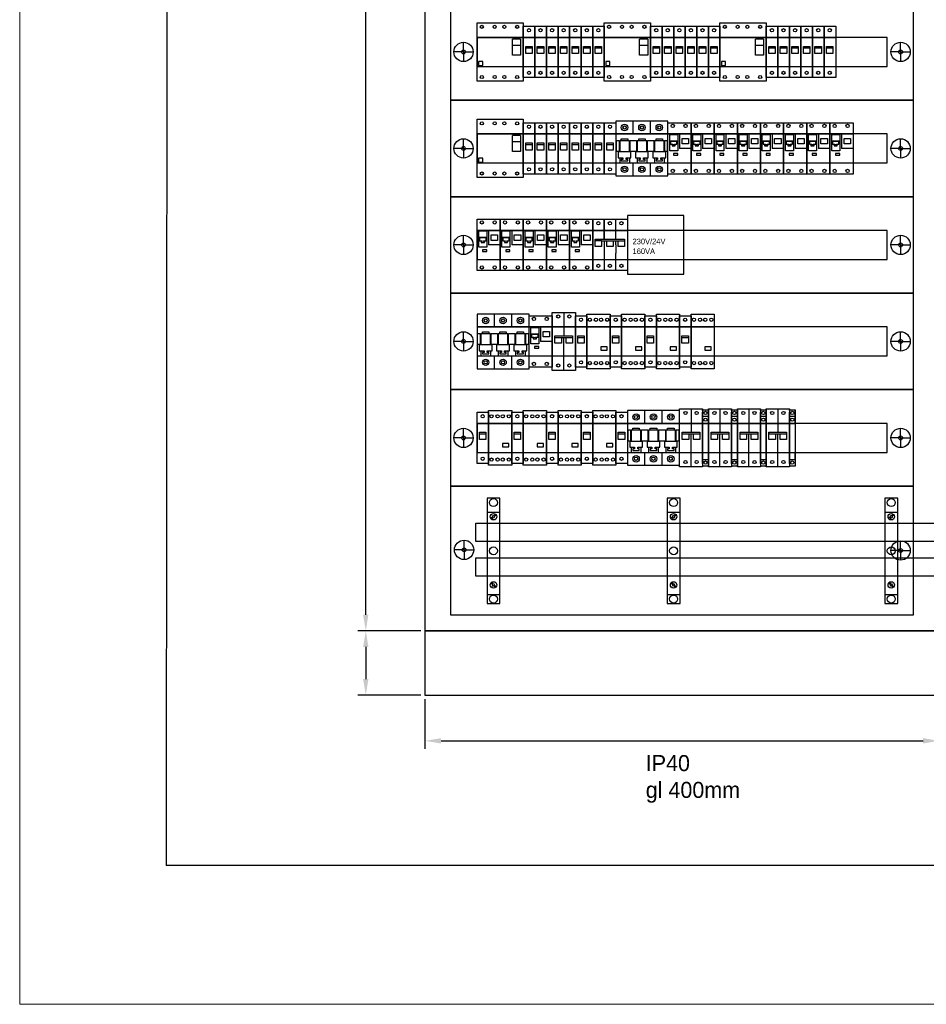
# Model space of a CAD drawing. Header units: centimetres. Extents: x -4250 to -484, y 169 to 6592.
# Tile 56 of 178: x -1007 to -865, y 2423 to 2576. Entities that reach past the tile are written whole.
import ezdxf

# ---------------------------------------------------------------- set-up
doc = ezdxf.new("R2010")
doc.units = ezdxf.units.CM
for name, color, linetype in [('1', 7, 'Continuous'), ('RAMKA1', 100, 'Continuous'), ('żółty', 2, 'Continuous')]:
    doc.layers.add(name, color=color, linetype=linetype)
doc.layers.add('Ramka zew.', color=9, linetype='Continuous', lineweight=20, plot=False)
doc.dimstyles.new('ISO-25', dxfattribs={"dimtxt": 2.5, "dimasz": 2.5, "dimexe": 1.25, "dimexo": 0.625, "dimtad": 1, "dimdsep": 46, "dimtxsty": 'Standard', "dimcen": 2.5, "dimadec": 0, "dimazin": 0, "dimtfac": 1, "dimtmove": 0, "dimatfit": 3, "dimfxl": 0, "dimarcsym": 0})

# ---------------------------------------------------------------- blocks, each defined once
blk = doc.blocks.new('114627_1145433629')
blk.add_lwpolyline([(0, 0), (0, -10), (80, -10), (80, 0)], close=True)
at = {"flags": 1}
for tag, p in [('BD', (84.05, 0.27)), ('NK', (84.05, -1.72)), ('TYP', (84.05, -3.32)), ('PO', (84.05, -4.86))]:
    blk.add_attdef(tag, p, '', height=1, dxfattribs=at)
blk = doc.blocks.new('*D75')
at = {"layer": '1', "color": 0, "lineweight": -2, "transparency": 16777216}
for p, q in [((-943.47, 2470.05), (-943.47, 2462.33)), ((-863.47, 2470.05), (-863.47, 2462.33)), ((-940.97, 2463.58), (-865.97, 2463.58))]:
    blk.add_line(p, q, dxfattribs=at)
at = {"layer": '1', "color": 0, "transparency": 16777216}
for points in [[(-940.97, 2464), (-940.97, 2463.17), (-943.47, 2463.58)], [(-865.97, 2463.17), (-865.97, 2464), (-863.47, 2463.58)]]:
    blk.add_solid(points, dxfattribs=at)
at = {"layer": 'Defpoints', "color": 0, "transparency": 16777216}
for p in [(-943.47, 2470.68), (-863.47, 2470.68), (-863.47, 2463.58)]:
    blk.add_point(p, dxfattribs=at)
blk = doc.blocks.new('248203_992423269')
for p, q in [((0, 6.62), (0.9, 6.62)), ((0, 6.5), (0, 6.62)), ((0, 6.62), (0.9, 6.62)), ((0, 6.5), (0, 6.25)), ((0, -1.75), (0, 6.25)), ((0.9, 6.62), (0.9, 6.5)), ((0.9, 5.65), (0.9, 6.62)), ((0.9, 6.5), (0.9, 6.25)), ((0.9, 6.25), (0.9, -1.75)), ((0, 5.65), (0.9, 5.65)), ((0, 5.65), (0.9, 5.65)), ((0, 5.65), (0.9, 5.65)), ((0.9, 4.5), (0.9, 5.65)), ((0.9, -1.12), (0.9, 0)), ((0, -1.12), (0.9, -1.12)), ((0, -1.75), (0, -2)), ((0, -2), (0, -2.12)), ((0.9, -2.12), (0, -2.12)), ((0.9, -1.75), (0.9, -2)), ((0.9, -2), (0.9, -2.12))]:
    blk.add_line(p, q)
at = {"linetype": 'Continuous'}
for p, q in [((0, 4.5), (0.9, 4.5)), ((0, 0), (0.9, 0))]:
    blk.add_line(p, q, dxfattribs=at)
for centre in [(0.45, 6.14), (0.45, 5.08), (0.45, -1.59)]:
    blk.add_circle(centre, 0.25, dxfattribs=at)
at = {"flags": 1}
for tag, p in [('BD', (1.75, 5.27)), ('NK', (1.75, 3.27)), ('TYP', (1.75, 1.67)), ('PO', (1.75, 0.14))]:
    blk.add_attdef(tag, p, '', height=1, dxfattribs=at)
blk = doc.blocks.new('247596')
for p, q in [((0, -1.75), (0, 6.25)), ((0, 6.25), (1.8, 6.25)), ((1.8, 6.25), (1.8, -1.75)), ((0, 4.5), (1.8, 4.5)), ((0.38, 2.88), (0.38, 3.12)), ((0.38, 3.12), (1.38, 3.12)), ((1.38, 3.12), (1.38, 2.75)), ((0.38, 2.88), (1.38, 2.88)), ((0.38, 2), (0.38, 2.88)), ((1.38, 2), (0.38, 2)), ((1.38, 2.88), (1.38, 2)), ((0, 0), (1.8, 0)), ((1.8, -1.75), (0, -1.75))]:
    blk.add_line(p, q)
for centre in [(0.88, 5.62), (0.88, -1)]:
    blk.add_circle(centre, 0.25)
at = {"flags": 1}
for tag, p in [('BD', (2.81, 5.48)), ('NK', (2.81, 2.92)), ('TYP', (2.81, 0.73)), ('PO', (2.81, -1.51))]:
    blk.add_attdef(tag, p, '', height=0.5, dxfattribs=at)
blk = doc.blocks.new('286690_1790574627')
for p, q in [((2, 7.5), (2, 9)), ((70, 7.5), (70, 9)), ((2, 7.5), (0.5, 7.5)), ((2, 7.5), (3.5, 7.5)), ((2, 7.5), (2, 6)), ((70, 7.5), (68.5, 7.5)), ((70, 7.5), (70, 6)), ((70, 7.5), (71.5, 7.5))]:
    blk.add_line(p, q)
for points in [[(0, 0), (72, 0), (72, 15), (0, 15)], [(4.1, 5.25), (67.9, 5.25), (67.9, 9.75), (4.1, 9.75)]]:
    blk.add_lwpolyline(points, close=True)
for centre, radius in [((2, 7.5), 1.5), ((2, 7.5), 0.3), ((70, 7.5), 1.5), ((70, 7.5), 0.3)]:
    blk.add_circle(centre, radius)
at = {"flags": 1}
for tag, p in [('BD', (74.38, 9.53)), ('NK', (74.38, 7.54)), ('TYP', (74.38, 5.94)), ('PO', (74.38, 4.4))]:
    blk.add_attdef(tag, p, '', height=1, dxfattribs=at)
blk = doc.blocks.new('F921901024')
for p, q in [((0, -1.75), (0, 6.25)), ((0, 6.25), (3.6, 6.25)), ((3.6, 6.25), (3.6, -1.75)), ((0.28, 1.88), (0.28, 4.38)), ((0.4, 3.38), (1.4, 3.38)), ((1.52, 4.38), (1.52, 1.88)), ((1.8, 4.5), (1.8, 2.25)), ((2.2, 2.94), (2.2, 3.81)), ((2.2, 3.81), (3.2, 3.81)), ((3.2, 3.81), (3.2, 2.94)), ((1.52, 1.88), (0.28, 1.88)), ((3.6, 2.25), (1.8, 2.25)), ((3.2, 2.94), (2.2, 2.94)), ((1.52, 1.47), (0.86, 1.47)), ((0.86, 1.47), (0.86, 1.21)), ((0.86, 1.21), (1.52, 1.21)), ((1.52, 1.21), (1.52, 1.47)), ((3.6, -1.75), (0, -1.75))]:
    blk.add_line(p, q)
at = {"linetype": 'Continuous'}
for p, q in [((0, 4.5), (3.6, 4.5)), ((1.52, 4.38), (0.28, 4.38)), ((1.52, 3.38), (0.28, 3.38)), ((0, 0), (3.6, 0))]:
    blk.add_line(p, q, dxfattribs=at)
at = {"color": 7, "linetype": 'Continuous'}
for p, q in [((0.4, 3.38), (0.4, 2.9)), ((0.4, 3.38), (0.4, 2.9)), ((1.4, 2.9), (1.4, 3.38)), ((1.4, 2.9), (1.4, 3.38)), ((0.4, 2.9), (0.77, 2.9)), ((0.4, 2.9), (0.77, 2.9)), ((0.65, 2.78), (0.65, 2.65)), ((0.77, 2.78), (0.65, 2.78)), ((0.77, 2.78), (0.65, 2.78)), ((0.65, 2.78), (0.65, 2.65)), ((0.65, 2.65), (1.15, 2.65)), ((0.65, 2.65), (1.15, 2.65)), ((0.77, 2.9), (0.77, 2.78)), ((0.77, 2.9), (0.77, 2.78)), ((1.02, 2.78), (1.02, 2.9)), ((1.02, 2.78), (1.02, 2.9)), ((1.02, 2.9), (1.4, 2.9)), ((1.02, 2.9), (1.4, 2.9)), ((1.15, 2.78), (1.02, 2.78)), ((1.15, 2.78), (1.02, 2.78)), ((1.15, 2.65), (1.15, 2.78)), ((1.15, 2.65), (1.15, 2.78))]:
    blk.add_line(p, q, dxfattribs=at)
at = {"linetype": 'Continuous'}
for centre in [(0.75, 5.75), (2.75, 5.75), (0.75, -1.25), (2.75, -1.25)]:
    blk.add_circle(centre, 0.25, dxfattribs=at)
at = {"flags": 1}
for tag, p in [('BD', (4.04, 3.51)), ('typ', (4.04, 1.79)), ('NK', (4.04, 2.55)), ('po', (4.04, 0.83))]:
    blk.add_attdef(tag, p, '', height=0.5, dxfattribs=at)
blk = doc.blocks.new('F850001000')
for p, q in [((0, 6.5), (3.6, 6.5)), ((0, -2), (0, 6.5)), ((3.6, 6.5), (3.6, -2)), ((0, 4.5), (3.6, 4.5)), ((0, 0), (3.6, 0)), ((3.15, 1.38), (2.15, 1.38)), ((2.15, 1.38), (2.15, 0.88)), ((2.15, 0.88), (3.15, 0.88)), ((3.15, 0.88), (3.15, 1.38)), ((3.6, -2), (0, -2))]:
    blk.add_line(p, q)
for centre in [(0.45, 5.61), (1.4, 5.61), (2.2, 5.61), (3.15, 5.61), (0.45, -1.12), (1.4, -1.12), (2.2, -1.12), (3.15, -1.12)]:
    blk.add_circle(centre, 0.25)
at = {"flags": 1}
for tag, p in [('BD', (4.18, 4.05)), ('NK', (4.18, 2.06)), ('TYP', (4.18, 0.46)), ('PO', (4.18, -1.08))]:
    blk.add_attdef(tag, p, '', height=1, dxfattribs=at)
blk = doc.blocks.new('286691_273075707')
for p, q in [((2.09, 10.09), (2.09, 11.59)), ((70, 10), (70, 11.5)), ((2.09, 10.09), (0.59, 10.09)), ((2.09, 10.09), (3.59, 10.09)), ((2.09, 10.09), (2.09, 8.59)), ((70, 10), (68.5, 10)), ((70, 10), (71.5, 10)), ((70, 10), (70, 8.5))]:
    blk.add_line(p, q)
blk.add_lwpolyline([(0, 20), (0, 0), (72, 0), (72, 20)], close=True)
for centre, radius in [((2.09, 10.09), 1.5), ((70, 10), 1.5), ((2.09, 10.09), 0.3), ((70, 10), 0.3)]:
    blk.add_circle(centre, radius)
at = {"flags": 1}
for tag, p in [('BD', (73.19, 10.92)), ('NK', (73.19, 8.93)), ('TYP', (73.19, 7.33)), ('PO', (73.19, 5.79))]:
    blk.add_attdef(tag, p, '', height=1, dxfattribs=at)
blk = doc.blocks.new('*D76')
at = {"layer": '1', "color": 0, "lineweight": -2, "transparency": 16777216}
for p, q in [((-944.09, 2680.68), (-953.92, 2680.68)), ((-952.67, 2483.18), (-952.67, 2678.18)), ((-944.09, 2480.68), (-953.92, 2480.68))]:
    blk.add_line(p, q, dxfattribs=at)
at = {"layer": '1', "color": 0, "transparency": 16777216}
for points in [[(-952.26, 2678.18), (-953.09, 2678.18), (-952.67, 2680.68)], [(-953.09, 2483.18), (-952.26, 2483.18), (-952.67, 2480.68)]]:
    blk.add_solid(points, dxfattribs=at)
at = {"layer": 'Defpoints', "color": 0, "transparency": 16777216}
for p in [(-952.67, 2680.68), (-943.47, 2680.68), (-943.47, 2480.68)]:
    blk.add_point(p, dxfattribs=at)
blk = doc.blocks.new('*D78')
at = {"layer": '1', "color": 0, "lineweight": -2, "transparency": 16777216}
for p, q in [((-944.09, 2480.68), (-953.92, 2480.68)), ((-952.67, 2478.18), (-952.67, 2473.18)), ((-944.09, 2470.68), (-953.92, 2470.68))]:
    blk.add_line(p, q, dxfattribs=at)
at = {"layer": '1', "color": 0, "transparency": 16777216}
for points in [[(-952.26, 2478.18), (-953.09, 2478.18), (-952.67, 2480.68)], [(-953.09, 2473.18), (-952.26, 2473.18), (-952.67, 2470.68)]]:
    blk.add_solid(points, dxfattribs=at)
at = {"layer": 'Defpoints', "color": 0, "transparency": 16777216}
for p in [(-943.47, 2480.68), (-952.67, 2470.68), (-943.47, 2470.68)]:
    blk.add_point(p, dxfattribs=at)
blk = doc.blocks.new('107069_168785615')
for p, q in [((0, 14.2), (2, 14.2)), ((1.29, 13.91), (1, 13.61)), ((1.41, 13.79), (1.11, 13.5)), ((0.89, 13.5), (0.59, 13.21)), ((1, 13.39), (0.71, 13.09)), ((0.82, 13.57), (0.93, 13.68)), ((0.89, 13.5), (0.82, 13.57)), ((1, 13.61), (0.93, 13.68)), ((1, 13.39), (1.07, 13.32)), ((1.07, 13.32), (1.18, 13.43)), ((1.11, 13.5), (1.18, 13.43)), ((0.89, 2.9), (0.59, 3.19)), ((1, 3.01), (0.71, 3.31)), ((1, 3.01), (1.07, 3.08)), ((1.07, 3.08), (1.18, 2.97)), ((0.89, 2.9), (0.82, 2.83)), ((0.82, 2.83), (0.93, 2.72)), ((1, 2.79), (0.93, 2.72)), ((1.29, 2.49), (1, 2.79)), ((1.11, 2.9), (1.18, 2.97)), ((1.41, 2.61), (1.11, 2.9)), ((0, 1.4), (2, 1.4))]:
    blk.add_line(p, q)
blk.add_lwpolyline([(0, 0), (2, 0), (2, 16.4), (0, 16.4)], close=True)
for centre, radius in [((1, 15.7), 0.621), ((1, 13.5), 0.5), ((1, 8.2), 0.621), ((1, 2.9), 0.5), ((1, 0.7), 0.621)]:
    blk.add_circle(centre, radius)
at = {"flags": 1}
for tag, p in [('BD', (4.18, 17.81)), ('NK', (4.18, 12.61)), ('TYP', (4.18, 7.41)), ('PO', (4.18, 1.82))]:
    blk.add_attdef(tag, p, '', height=2.5, dxfattribs=at)
blk = doc.blocks.new('235776')
for p, q in [((0, 6.78), (3.5, 6.78)), ((0, -2.27), (0, 6.78)), ((3.5, 6.78), (7.2, 6.78)), ((7.2, 6.78), (7.2, -2.27)), ((0, 4.5), (3.5, 4.5)), ((3.5, 4.5), (7.2, 4.5)), ((5.5, 1.75), (5.5, 4.25)), ((6.75, 4.25), (5.5, 4.25)), ((6.75, 3.25), (5.5, 3.25)), ((6.75, 4.25), (6.75, 1.75)), ((6.75, 1.75), (5.5, 1.75)), ((0, 0), (3.5, 0)), ((0.25, 0.75), (0.25, 0.12)), ((0.88, 0.75), (0.25, 0.75)), ((0.25, 0.12), (0.88, 0.12)), ((0.88, 0.12), (0.88, 0.75)), ((3.5, 0), (7.2, 0)), ((3.5, -2.27), (0, -2.27)), ((7.2, -2.27), (3.5, -2.27))]:
    blk.add_line(p, q)
for centre in [(0.75, 6.15), (2.75, 6.15), (4.25, 6.15), (6.25, 6.15), (0.75, -1.65), (2.75, -1.65), (4.25, -1.65), (6.25, -1.65)]:
    blk.add_circle(centre, 0.25)
at = {"flags": 1}
for tag, p in [('BD', (10.13, 4.48)), ('NK', (10.13, 2.32)), ('TYP', (9.68, 0.8)), ('PO', (10.21, -0.83))]:
    blk.add_attdef(tag, p, '', height=1, dxfattribs=at)
blk = doc.blocks.new('F1955003')
for p, q in [((8.1, 6.5), (0, 6.5)), ((0, 6.5), (0, -2)), ((2.7, 4.5), (2.7, 6.5)), ((5.4, 4.5), (5.4, 6.5)), ((8.1, -2), (8.1, 6.5)), ((0, 4.5), (2.7, 4.5)), ((0.1, 3.5), (0.5, 3.5)), ((0.1, 1.75), (0.1, 3.5)), ((0.5, 3.5), (0.5, 1.75)), ((0.6, 3.5), (2.1, 3.5)), ((0.6, 3.5), (0.6, 1.75)), ((0.85, 3.5), (0.85, 3.75)), ((0.85, 3.75), (1.85, 3.75)), ((1.85, 3.75), (1.85, 3.5)), ((2.1, 1.75), (2.1, 3.5)), ((2.2, 1.75), (2.2, 3.5)), ((2.2, 3.5), (3, 3.5)), ((2.4, 3.5), (3.2, 3.5)), ((2.7, 4.5), (5.4, 4.5)), ((3.2, 3.5), (3.2, 1.75)), ((3.3, 3.5), (4.8, 3.5)), ((3.3, 3.5), (3.3, 1.75)), ((3.55, 3.5), (3.55, 3.75)), ((3.55, 3.75), (4.55, 3.75)), ((4.55, 3.75), (4.55, 3.5)), ((4.8, 1.75), (4.8, 3.5)), ((4.9, 3.5), (5.7, 3.5)), ((4.9, 1.75), (4.9, 3.5)), ((5.1, 3.5), (5.9, 3.5)), ((5.4, 4.5), (8.1, 4.5)), ((5.9, 3.5), (5.9, 1.75)), ((6, 3.5), (7.5, 3.5)), ((6, 3.5), (6, 1.75)), ((6.25, 3.5), (6.25, 3.75)), ((6.25, 3.75), (7.25, 3.75)), ((7.25, 3.75), (7.25, 3.5)), ((7.5, 1.75), (7.5, 3.5)), ((7.6, 1.75), (7.6, 3.5)), ((7.6, 3.5), (8, 3.5)), ((8, 3.5), (8, 1.75)), ((8.1, 0), (8.1, 4.5)), ((0.6, 1.75), (0.1, 1.75)), ((0.35, 1.75), (0.35, 0.8)), ((0.35, 1.75), (0.35, 0.8)), ((0.5, 1.75), (0.6, 1.75)), ((0.5, 1.75), (0.6, 1.75)), ((0.5, 1.75), (0.6, 1.75)), ((0.5, 1.75), (0.6, 1.75)), ((0.6, 1.75), (2.1, 1.75)), ((0.6, 1.75), (2.1, 1.75)), ((0.6, 1.75), (2.1, 1.75)), ((0.6, 1.75), (2.1, 1.75)), ((2.1, 1.75), (2.2, 1.75)), ((2.1, 1.75), (2.2, 1.75)), ((2.1, 1.75), (2.2, 1.75)), ((2.1, 1.75), (2.2, 1.75)), ((3, 1.75), (2.2, 1.75)), ((2.35, 0.8), (2.35, 1.75)), ((2.35, 0.8), (2.35, 1.75)), ((3.2, 1.75), (2.4, 1.75)), ((3.05, 1.75), (3.05, 0.8)), ((3.05, 1.75), (3.05, 0.8)), ((3.2, 1.75), (3.3, 1.75)), ((3.2, 1.75), (3.3, 1.75)), ((3.2, 1.75), (3.3, 1.75)), ((3.2, 1.75), (3.3, 1.75)), ((3.3, 1.75), (4.8, 1.75)), ((3.3, 1.75), (4.8, 1.75)), ((3.3, 1.75), (4.8, 1.75)), ((3.3, 1.75), (4.8, 1.75)), ((4.8, 1.75), (4.9, 1.75)), ((4.8, 1.75), (4.9, 1.75)), ((4.8, 1.75), (4.9, 1.75)), ((4.8, 1.75), (4.9, 1.75)), ((5.7, 1.75), (4.9, 1.75)), ((5.05, 0.8), (5.05, 1.75)), ((5.05, 0.8), (5.05, 1.75)), ((5.9, 1.75), (5.1, 1.75)), ((5.75, 1.75), (5.75, 0.8)), ((5.75, 1.75), (5.75, 0.8)), ((5.9, 1.75), (6, 1.75)), ((5.9, 1.75), (6, 1.75)), ((5.9, 1.75), (6, 1.75)), ((5.9, 1.75), (6, 1.75)), ((6, 1.75), (7.5, 1.75)), ((6, 1.75), (7.5, 1.75)), ((6, 1.75), (7.5, 1.75)), ((6, 1.75), (7.5, 1.75)), ((7.5, 1.75), (7.6, 1.75)), ((7.5, 1.75), (7.6, 1.75)), ((7.5, 1.75), (7.6, 1.75)), ((7.5, 1.75), (7.6, 1.75)), ((8, 1.75), (7.6, 1.75)), ((7.75, 0.8), (7.75, 1.75)), ((7.75, 0.8), (7.75, 1.75)), ((0, 0), (2.7, 0)), ((0.35, 0.8), (1.1, 0.8)), ((0.35, 0.8), (1.1, 0.8)), ((0.6, 0.8), (0.6, 0)), ((0.6, 0.8), (0.6, 0)), ((0.85, 0.55), (0.85, 0.3)), ((1.1, 0.55), (0.85, 0.55)), ((1.1, 0.55), (0.85, 0.55)), ((0.85, 0.55), (0.85, 0.3)), ((0.85, 0.3), (1.85, 0.3)), ((0.85, 0.3), (1.85, 0.3)), ((1.1, 0.8), (1.1, 0.55)), ((1.1, 0.8), (1.1, 0.55)), ((1.6, 0.8), (2.35, 0.8)), ((1.6, 0.8), (2.35, 0.8)), ((1.6, 0.55), (1.6, 0.8)), ((1.6, 0.55), (1.6, 0.8)), ((1.85, 0.55), (1.6, 0.55)), ((1.85, 0.55), (1.6, 0.55)), ((1.85, 0.3), (1.85, 0.55)), ((1.85, 0.3), (1.85, 0.55)), ((2.1, 0.8), (2.1, 0)), ((2.1, 0.8), (2.1, 0)), ((2.7, -2), (2.7, 0)), ((2.7, 0), (5.4, 0)), ((3.05, 0.8), (3.8, 0.8)), ((3.05, 0.8), (3.8, 0.8)), ((3.3, 0.8), (3.3, 0)), ((3.3, 0.8), (3.3, 0)), ((3.55, 0.55), (3.55, 0.3)), ((3.8, 0.55), (3.55, 0.55)), ((3.8, 0.55), (3.55, 0.55)), ((3.55, 0.55), (3.55, 0.3)), ((3.55, 0.3), (4.55, 0.3)), ((3.55, 0.3), (4.55, 0.3)), ((3.8, 0.8), (3.8, 0.55)), ((3.8, 0.8), (3.8, 0.55)), ((4.3, 0.55), (4.3, 0.8)), ((4.3, 0.8), (5.05, 0.8)), ((4.3, 0.8), (5.05, 0.8)), ((4.3, 0.55), (4.3, 0.8)), ((4.55, 0.55), (4.3, 0.55)), ((4.55, 0.55), (4.3, 0.55)), ((4.55, 0.3), (4.55, 0.55)), ((4.55, 0.3), (4.55, 0.55)), ((4.8, 0.8), (4.8, 0)), ((4.8, 0.8), (4.8, 0)), ((5.4, -2), (5.4, 0)), ((5.4, 0), (8.1, 0)), ((5.75, 0.8), (6.5, 0.8)), ((5.75, 0.8), (6.5, 0.8)), ((6, 0.8), (6, 0)), ((6, 0.8), (6, 0)), ((6.25, 0.55), (6.25, 0.3)), ((6.5, 0.55), (6.25, 0.55)), ((6.5, 0.55), (6.25, 0.55)), ((6.25, 0.55), (6.25, 0.3)), ((6.25, 0.3), (7.25, 0.3)), ((6.25, 0.3), (7.25, 0.3)), ((6.5, 0.8), (6.5, 0.55)), ((6.5, 0.8), (6.5, 0.55)), ((7, 0.8), (7.75, 0.8)), ((7, 0.8), (7.75, 0.8)), ((7, 0.55), (7, 0.8)), ((7, 0.55), (7, 0.8)), ((7.25, 0.55), (7, 0.55)), ((7.25, 0.55), (7, 0.55)), ((7.25, 0.3), (7.25, 0.55)), ((7.25, 0.3), (7.25, 0.55)), ((7.5, 0.8), (7.5, 0)), ((7.5, 0.8), (7.5, 0)), ((0, -2), (8.1, -2))]:
    blk.add_line(p, q)
for centre, radius in [((1.35, 5.5), 0.5), ((1.35, 5.5), 0.25), ((4.05, 5.5), 0.5), ((4.05, 5.5), 0.25), ((6.75, 5.5), 0.5), ((6.75, 5.5), 0.25), ((1.35, -1), 0.5), ((1.35, -1), 0.25), ((4.05, -1), 0.5), ((4.05, -1), 0.25), ((6.75, -1), 0.5), ((6.75, -1), 0.25)]:
    blk.add_circle(centre, radius)
at = {"flags": 1}
for tag, p in [('BD', (8.82, 5.89)), ('NK', (8.82, 3.57)), ('TYP', (8.82, 2.16)), ('PO', (8.82, 0.64))]:
    blk.add_attdef(tag, p, '', height=0.5, dxfattribs=at)
blk = doc.blocks.new('247698')
for p, q in [((0, -1.75), (0, 6.25)), ((0, 6.25), (1.8, 6.25)), ((1.8, 6.25), (3.6, 6.25)), ((1.8, 3.12), (1.8, 6.25)), ((1.8, 6.25), (1.8, 3.12)), ((3.6, 6.25), (5.4, 6.25)), ((3.6, 3.12), (3.6, 6.25)), ((5.4, 6.25), (5.4, -1.75)), ((0, 4.5), (1.8, 4.5)), ((0.38, 2.88), (0.38, 3.12)), ((0.38, 3.12), (4.97, 3.12)), ((1.8, 4.5), (3.6, 4.5)), ((3.6, 4.5), (5.4, 4.5)), ((4.97, 3.12), (4.97, 2.75)), ((4.97, 3.12), (4.97, 3.12)), ((0.38, 2), (0.38, 2.88)), ((1.38, 2.88), (0.38, 2.88)), ((0.38, 2.88), (0.38, 2.88)), ((0.38, 2.88), (0.38, 2.88)), ((1.38, 2), (0.38, 2)), ((1.38, 2.88), (1.38, 2)), ((1.38, 2.88), (4.97, 2.88)), ((1.8, 2.88), (1.8, -1.75)), ((2.17, 2), (2.17, 2.88)), ((3.17, 2), (2.17, 2)), ((3.17, 2.88), (3.17, 2)), ((3.6, 2.25), (3.6, 2.88)), ((3.6, 2.25), (3.6, 0.99)), ((3.98, 2), (3.98, 2.88)), ((3.98, 2.88), (3.98, 2.88)), ((3.98, 2.88), (3.98, 2.88)), ((4.97, 2), (3.98, 2)), ((4.97, 2.88), (4.97, 2)), ((4.97, 2.88), (4.97, 2.88)), ((4.97, 2.88), (4.97, 2.88)), ((4.97, 2.88), (4.97, 2.88)), ((0, 0), (1.8, 0)), ((1.8, 0), (3.6, 0)), ((3.6, -1.75), (3.6, 0.99)), ((3.6, 0), (5.4, 0)), ((1.8, -1.75), (0, -1.75)), ((3.6, -1.75), (1.8, -1.75)), ((5.4, -1.75), (3.6, -1.75))]:
    blk.add_line(p, q)
for centre in [(0.88, 5.62), (2.67, 5.62), (4.47, 5.62), (0.88, -1), (2.67, -1), (4.47, -1)]:
    blk.add_circle(centre, 0.25)
at = {"flags": 1}
for tag, p in [('BD', (6.64, 5.48)), ('NK', (6.64, 2.92)), ('TYP', (6.64, 0.73)), ('PO', (6.64, -1.51))]:
    blk.add_attdef(tag, p, '', height=0.5, dxfattribs=at)
blk = doc.blocks.new('064786')
for p, q in [((0, -2.25), (0, 6.75)), ((0, 6.75), (1.8, 6.75)), ((1.8, 6.75), (1.8, 3.12)), ((1.8, 6.75), (3.6, 6.75)), ((3.6, 6.75), (3.6, -2.25)), ((0, 4.5), (1.8, 4.5)), ((0.42, 3.12), (2.3, 3.12)), ((0.42, 2.88), (0.42, 3.12)), ((1.8, 4.5), (3.6, 4.5)), ((2.17, 3.12), (3.17, 3.12)), ((3.17, 3.12), (3.17, 2.75)), ((0.42, 2.88), (2.42, 2.88)), ((0.42, 2), (0.42, 2.88)), ((1.43, 2), (0.42, 2)), ((1.43, 2.88), (1.43, 2)), ((1.8, -2.25), (1.8, 2.88)), ((2.17, 2.88), (3.17, 2.88)), ((2.17, 2), (2.17, 2.88)), ((3.17, 2), (2.17, 2)), ((3.17, 2.88), (3.17, 2)), ((0, 0), (1.8, 0)), ((1.8, 0), (3.6, 0)), ((1.8, -2.25), (0, -2.25)), ((3.6, -2.25), (1.8, -2.25))]:
    blk.add_line(p, q)
for centre in [(0.93, 6.12), (2.67, 6.12), (0.93, -1.5), (2.67, -1.5)]:
    blk.add_circle(centre, 0.25)
at = {"flags": 1}
for tag, p in [('BD', (4.55, 5.73)), ('NK', (4.55, 3.09)), ('TYP', (4.55, 0.47)), ('PO', (4.55, -1.86))]:
    blk.add_attdef(tag, p, '', height=0.5, dxfattribs=at)
blk = doc.blocks.new('A$C6101')
at = {"layer": 'RAMKA1'}
for p, q in [((0.33, 0.38), (0.58, 254.3)), ((390.33, 0.38), (0.32, 0.38))]:
    blk.add_line(p, q, dxfattribs=at)

msp = doc.modelspace()

# ---------------------------------------------------------------- linework, layer by layer
at = {"color": 3}
msp.add_lwpolyline([(-943.4664, 2680.6773), (-943.4664, 2480.6773), (-863.4664, 2480.6773), (-863.4664, 2680.6773)], close=True, dxfattribs=at)
for points in [[(-939.4664, 2483.1773), (-867.4664, 2483.1773), (-867.4664, 2678.1773), (-939.4664, 2678.1773)], [(-911.9664, 2536.1273), (-903.1664, 2536.1273), (-903.1664, 2545.2273), (-911.9664, 2545.2273)]]:
    msp.add_lwpolyline(points, close=True)
at = {"layer": 'Ramka zew.'}
msp.add_lwpolyline([(-1006.517, 2422.6237), (-586.517, 2422.6237), (-586.517, 2719.6237), (-1006.517, 2719.6237)], close=True, dxfattribs=at)
at = {"layer": 'żółty'}
for points in [[(-935.5332, 2497.4388), (-793.1569, 2497.4388), (-793.1569, 2494.5633), (-935.5332, 2494.5633)], [(-935.5332, 2492.0472), (-793.1569, 2492.0472), (-793.1569, 2489.1717), (-935.5332, 2489.1717)]]:
    msp.add_lwpolyline(points, close=True, dxfattribs=at)

# ---------------------------------------------------------------- block references
for name, p in [('286690_1790574627', (-939.4664, 2563.1773)), ('235776', (-935.3664, 2568.4273)), ('235776', (-915.5664, 2568.4273)), ('235776', (-897.5664, 2568.4273)), ('286690_1790574627', (-939.4664, 2548.1773)), ('235776', (-935.3664, 2553.4273)), ('F1955003', (-913.7664, 2553.4273)), ('F921901024', (-905.6664, 2553.4273)), ('F921901024', (-902.0664, 2553.4273)), ('F921901024', (-898.4664, 2553.4273)), ('F921901024', (-894.8664, 2553.4273)), ('F921901024', (-891.2664, 2553.4273)), ('F921901024', (-887.6664, 2553.4273)), ('F921901024', (-884.0664, 2553.4273)), ('F921901024', (-880.4664, 2553.4273)), ('286690_1790574627', (-939.4664, 2533.1773)), ('F921901024', (-935.3664, 2538.4273)), ('F921901024', (-931.7664, 2538.4273)), ('F921901024', (-928.1664, 2538.4273)), ('F921901024', (-924.5664, 2538.4273)), ('F921901024', (-920.9664, 2538.4273)), ('247698', (-917.3664, 2538.4273)), ('286690_1790574627', (-939.4664, 2518.1773)), ('F1955003', (-935.3664, 2523.4273)), ('F921901024', (-927.2664, 2523.4273)), ('064786', (-923.6664, 2523.4273)), ('F850001000', (-918.2664, 2523.4273)), ('F850001000', (-912.8664, 2523.4273)), ('F850001000', (-907.4664, 2523.4273)), ('F850001000', (-902.0664, 2523.4273)), ('286690_1790574627', (-939.4664, 2503.1773)), ('F850001000', (-933.5664, 2508.4273)), ('F850001000', (-928.1664, 2508.4273)), ('F850001000', (-922.7664, 2508.4273)), ('F850001000', (-917.3664, 2508.4273)), ('F1955003', (-911.9664, 2508.4273)), ('064786', (-903.8664, 2508.4273)), ('064786', (-899.3664, 2508.4273)), ('064786', (-894.8664, 2508.4273)), ('064786', (-890.3664, 2508.4273)), ('286691_273075707', (-939.4664, 2483.1773))]:
    msp.add_blockref(name, p)
at = {"color": 1}
for p in [(-928.1664, 2568.4273), (-926.3664, 2568.4273), (-924.5664, 2568.4273), (-922.7664, 2568.4273), (-920.9664, 2568.4273), (-919.1664, 2568.4273), (-917.3664, 2568.4273), (-908.3664, 2568.4273), (-906.5664, 2568.4273), (-904.7664, 2568.4273), (-902.9664, 2568.4273), (-901.1664, 2568.4273), (-899.3664, 2568.4273), (-890.3664, 2568.4273), (-888.5664, 2568.4273), (-886.7664, 2568.4273), (-884.9664, 2568.4273), (-883.1664, 2568.4273), (-881.3664, 2568.4273), (-928.1664, 2553.4273), (-926.3664, 2553.4273), (-924.5664, 2553.4273), (-922.7664, 2553.4273), (-920.9664, 2553.4273), (-919.1664, 2553.4273), (-917.3664, 2553.4273), (-915.5664, 2553.4273), (-920.0664, 2523.4273), (-914.6664, 2523.4273), (-909.2664, 2523.4273), (-903.8664, 2523.4273), (-935.3664, 2508.4273), (-929.9664, 2508.4273), (-924.5664, 2508.4273), (-919.1664, 2508.4273), (-913.7664, 2508.4273)]:
    msp.add_blockref('247596', p, dxfattribs=at)
at = {"layer": '1', "color": 1}
msp.add_blockref('A$C6101', (-984.0254, 2443.8366), dxfattribs=at)
at = {"layer": '1'}
for name, p in [('248203_992423269', (-900.2664, 2508.4273)), ('248203_992423269', (-895.7664, 2508.4273)), ('248203_992423269', (-891.2664, 2508.4273)), ('248203_992423269', (-886.7664, 2508.4273)), ('107069_168785615', (-933.8046, 2484.9207)), ('107069_168785615', (-905.7865, 2484.9207)), ('107069_168785615', (-871.9243, 2484.9207)), ('114627_1145433629', (-943.4664, 2480.6773))]:
    msp.add_blockref(name, p, dxfattribs=at)

# ---------------------------------------------------------------- texts
at = {"attachment_point": 1}
for s, insert, char_height, width in [('230V/24V', (-911.1644, 2541.6519, -10), 0.86982, 11.434453), ('160VA', (-911.1644, 2540.1284, -10), 0.86982, 11.434453), ('\\C7;IP40\\Pgl 400mm', (-909.116, 2461.3714), 2.5, 37.827904)]:
    msp.add_mtext(s, dxfattribs=dict(at, insert=insert, char_height=char_height, width=width))

# ---------------------------------------------------------------- dimensions: what is measured, and where the dimension line sits
at = {"layer": '1'}
for base, p2, picture, middle in [((-952.6735, 2680.6773), (-943.4664, 2680.6773), '*D76', (-954.5485, 2580.6773)), ((-952.6735, 2470.6773), (-943.4664, 2470.6773), '*D78', (-954.5485, 2475.6773))]:
    dim = msp.add_linear_dim(base=base, p1=(-943.4664, 2480.6773), p2=p2, angle=90, dimstyle='ISO-25', dxfattribs=at)
    dim.commit()
    dim.dimension.update_dxf_attribs({"geometry": picture, "text_midpoint": middle})
dim = msp.add_linear_dim(base=(-863.4664, 2463.5833), p1=(-943.4664, 2470.6773), p2=(-863.4664, 2470.6773), dimstyle='ISO-25', dxfattribs=at)
dim.commit()
dim.dimension.update_dxf_attribs({"geometry": '*D75', "text_midpoint": (-903.4664, 2465.4583)})

doc.saveas('drawing.dxf')
